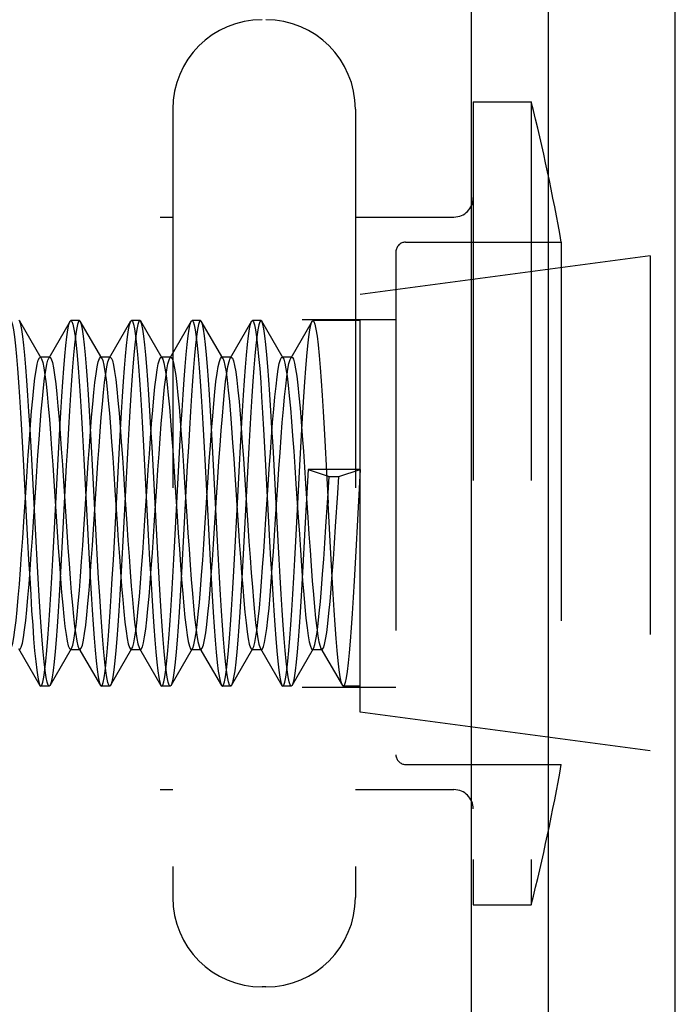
# Model space of a CAD drawing. Header units: inches. Extents: x 0 to 35.6, y 0 to 23.
# Tile 5 of 56: x 4.848 to 5.187, y 3.87 to 4.379. Entities that reach past the tile are written whole.
import ezdxf

# ---------------------------------------------------------------- set-up
doc = ezdxf.new("R2010")
doc.units = ezdxf.units.IN
doc.header["$LTSCALE"] = 1.957805
doc.header["$MEASUREMENT"] = 0
doc.linetypes.add('HIDDEN', pattern=[0.2, 0.1, -0.1])
doc.layers.get('0').update_dxf_attribs({"linetype": 'CONTINUOUS'})
doc.layers.add('02___PRT_ALL_AXES', color=7, linetype='CONTINUOUS')
doc.layers.add('DEFAULT_2', color=8, linetype='HIDDEN')

msp = doc.modelspace()

# ---------------------------------------------------------------- linework, layer by layer
at = {"color": 7, "linetype": 'Continuous'}
for p, q in [((5.12188, 2.59226), (5.12188, 11.16652)), ((5.18746, 2.60637), (5.18746, 11.1524)), ((5.08194, 3.22212), (5.08194, 10.53666))]:
    msp.add_line(p, q, dxfattribs=at)
at = {"layer": '02___PRT_ALL_AXES', "color": 8, "linetype": 'HIDDEN'}
for p, q in [((5.17444, 4.25739), (5.02444, 4.23739)), ((5.55244, 4.25739), (5.17444, 4.25739)), ((5.17444, 4.25739), (5.17444, 4.00139)), ((5.02444, 4.02139), (5.02444, 4.23738)), ((4.8792, 4.22389), (4.87484, 4.22389)), ((4.9105, 4.22389), (4.90614, 4.22389)), ((4.9418, 4.22389), (4.93744, 4.22389)), ((4.9731, 4.22389), (4.96874, 4.22389)), ((5.02444, 4.22389), (5.00004, 4.22389)), ((4.86355, 4.03489), (4.85919, 4.03489)), ((4.89485, 4.03489), (4.89049, 4.03489)), ((4.92615, 4.03489), (4.92179, 4.03489)), ((4.95745, 4.03489), (4.95309, 4.03489)), ((4.98875, 4.03489), (4.98439, 4.03489)), ((5.02444, 4.03489), (5.01569, 4.03489)), ((5.17444, 4.00139), (5.02444, 4.02139)), ((5.55244, 4.00139), (5.17444, 4.00139))]:
    msp.add_line(p, q, dxfattribs=at)
at = {"layer": 'DEFAULT_2', "color": 8, "linetype": 'HIDDEN'}
for p, q in [((5.08294, 4.33689), (5.11294, 4.33689)), ((5.08294, 4.33689), (5.08294, 3.92189)), ((5.11294, 4.33689), (5.11294, 3.92189)), ((4.92744, 4.33314), (4.92744, 3.92564)), ((5.02194, 4.33314), (5.02194, 3.92564)), ((4.52944, 4.27739), (4.92744, 4.27739)), ((5.02194, 4.27739), (5.07294, 4.27739)), ((5.04794, 4.26439), (5.12846, 4.26439)), ((5.12846, 4.26439), (5.12846, 3.99439)), ((5.04294, 4.25939), (5.04294, 3.99939)), ((4.60294, 4.22439), (5.04294, 4.22439)), ((4.84836, 4.2235), (4.8479, 4.22389)), ((4.85944, 4.2044), (4.84836, 4.2235)), ((4.87439, 4.2235), (4.86331, 4.2044)), ((4.87439, 4.2235), (4.87484, 4.22389)), ((4.87966, 4.2235), (4.8792, 4.22389)), ((4.89074, 4.2044), (4.87966, 4.2235)), ((4.90569, 4.2235), (4.89461, 4.2044)), ((4.91096, 4.2235), (4.9105, 4.22389)), ((4.92204, 4.2044), (4.91096, 4.2235)), ((4.93699, 4.2235), (4.92591, 4.2044)), ((4.93699, 4.2235), (4.93744, 4.22389)), ((4.94226, 4.2235), (4.9418, 4.22389)), ((4.95334, 4.2044), (4.94226, 4.2235)), ((4.96829, 4.2235), (4.95721, 4.2044)), ((4.96829, 4.2235), (4.96874, 4.22389)), ((4.97356, 4.2235), (4.9731, 4.22389)), ((4.98464, 4.2044), (4.97356, 4.2235)), ((4.99959, 4.2235), (4.98851, 4.2044)), ((4.99959, 4.2235), (5.00004, 4.22389)), ((5.02444, 4.03489), (5.02444, 4.22389)), ((4.86387, 4.20489), (4.85887, 4.20489)), ((4.89517, 4.20489), (4.89017, 4.20489)), ((4.92647, 4.20489), (4.92147, 4.20489)), ((4.95777, 4.20489), (4.95277, 4.20489)), ((4.95277, 4.20489), (4.95334, 4.2044)), ((4.95721, 4.2044), (4.95777, 4.20489)), ((4.98907, 4.20489), (4.98407, 4.20489)), ((4.85034, 4.14884), (4.85241, 4.10981)), ((4.85678, 4.10968), (4.85469, 4.1489)), ((4.88163, 4.149), (4.8837, 4.10995)), ((4.88807, 4.10971), (4.88598, 4.14909)), ((4.91292, 4.14914), (4.91501, 4.10981)), ((4.91833, 4.12939), (4.91728, 4.1491)), ((4.94424, 4.14882), (4.94527, 4.12939)), ((4.94963, 4.12939), (4.94858, 4.14912)), ((4.97553, 4.14886), (4.97761, 4.10983)), ((4.98093, 4.12939), (4.97988, 4.14912)), ((5.00683, 4.14901), (5.00787, 4.12939)), ((4.95962, 4.14408), (4.96135, 4.11809)), ((4.96462, 4.14408), (4.96635, 4.11809)), ((4.9975, 4.14683), (4.99606, 4.11952)), ((5.02444, 4.14683), (4.9975, 4.14683)), ((4.9975, 4.14683), (5.00847, 4.14333)), ((5.0079, 4.13469), (5.00847, 4.14333)), ((5.00847, 4.14333), (5.01347, 4.14333)), ((5.0129, 4.13469), (5.01347, 4.14333)), ((5.01347, 4.14333), (5.02444, 4.14683)), ((5.02444, 4.14683), (5.02289, 4.11752)), ((4.86594, 4.14077), (4.86767, 4.11477)), ((4.87094, 4.14077), (4.87267, 4.11477)), ((4.91937, 4.10984), (4.91833, 4.12939)), ((4.94527, 4.12939), (4.94632, 4.10966)), ((4.95066, 4.10996), (4.94963, 4.12939)), ((4.98196, 4.11), (4.98093, 4.12939)), ((5.0089, 4.10988), (5.00787, 4.12939)), ((4.84766, 4.05438), (4.85874, 4.03528)), ((4.86401, 4.03528), (4.87509, 4.05438)), ((4.87452, 4.05389), (4.87509, 4.05438)), ((4.87452, 4.05389), (4.87952, 4.05389)), ((4.87896, 4.05438), (4.87952, 4.05389)), ((4.87896, 4.05438), (4.89004, 4.03528)), ((4.89531, 4.03528), (4.90639, 4.05438)), ((4.90582, 4.05389), (4.91082, 4.05389)), ((4.91026, 4.05438), (4.92134, 4.03528)), ((4.92661, 4.03528), (4.93769, 4.05438)), ((4.93712, 4.05389), (4.94212, 4.05389)), ((4.94156, 4.05438), (4.95264, 4.03528)), ((4.95791, 4.03528), (4.96899, 4.05438)), ((4.96842, 4.05389), (4.97342, 4.05389)), ((4.97286, 4.05438), (4.98394, 4.03528)), ((4.98921, 4.03528), (5.00029, 4.05438)), ((4.99972, 4.05389), (5.00472, 4.05389)), ((5.00416, 4.05438), (5.01524, 4.03528)), ((4.60294, 4.03439), (5.04294, 4.03439)), ((4.85874, 4.03528), (4.85919, 4.03489)), ((4.86401, 4.03528), (4.86355, 4.03489)), ((4.89531, 4.03528), (4.89485, 4.03489)), ((4.92134, 4.03528), (4.92179, 4.03489)), ((4.92661, 4.03528), (4.92615, 4.03489)), ((4.95264, 4.03528), (4.95309, 4.03489)), ((4.95791, 4.03528), (4.95745, 4.03489)), ((4.98394, 4.03528), (4.98439, 4.03489)), ((4.98921, 4.03528), (4.98875, 4.03489)), ((5.04794, 3.99439), (5.12846, 3.99439)), ((4.52944, 3.98139), (4.92744, 3.98139)), ((5.02194, 3.98139), (5.07294, 3.98139)), ((5.08294, 3.92189), (5.11294, 3.92189)), ((4.97569, 3.87939), (4.97369, 3.87939))]:
    msp.add_line(p, q, dxfattribs=at)
for points in [[(4.84354, 4.22389), (4.8436, 4.22388), (4.84411, 4.22327), (4.84463, 4.22165), (4.84515, 4.21903), (4.84567, 4.2154), (4.8462, 4.2108), (4.84672, 4.20532), (4.84724, 4.19904), (4.84776, 4.19206), (4.84827, 4.18443), (4.84879, 4.1762), (4.8493, 4.16746), (4.84982, 4.15831), (4.85034, 4.14884)], [(4.85469, 4.1489), (4.85417, 4.15856), (4.85364, 4.16793), (4.85311, 4.17686), (4.85258, 4.18521), (4.85206, 4.19284), (4.85155, 4.19974), (4.85103, 4.2059), (4.85051, 4.21122), (4.85, 4.21567), (4.84948, 4.21919), (4.84896, 4.22177), (4.84844, 4.22334), (4.84836, 4.2235)], [(4.86805, 4.1489), (4.86857, 4.15844), (4.86909, 4.16764), (4.86961, 4.17635), (4.87012, 4.18454), (4.87064, 4.19215), (4.87115, 4.19911), (4.87167, 4.2054), (4.8722, 4.21089), (4.87273, 4.2155), (4.87326, 4.21914), (4.87378, 4.22175), (4.8743, 4.22333), (4.87439, 4.2235)], [(4.8792, 4.22389), (4.87868, 4.22337), (4.87816, 4.22184), (4.87764, 4.21929), (4.87712, 4.21578), (4.87661, 4.21134), (4.87609, 4.20606), (4.87558, 4.19995), (4.87506, 4.19308), (4.87454, 4.18547), (4.87402, 4.17712), (4.87349, 4.16817), (4.87295, 4.15876), (4.87242, 4.14904), (4.87034, 4.10979)], [(4.87484, 4.22389), (4.87533, 4.22343), (4.87586, 4.22193), (4.87639, 4.21937), (4.87692, 4.21577), (4.87745, 4.21119), (4.87798, 4.20573), (4.87851, 4.19946), (4.87902, 4.19256), (4.87953, 4.185), (4.88005, 4.17675), (4.88057, 4.16794), (4.8811, 4.15863), (4.88163, 4.149)], [(4.88598, 4.14909), (4.88545, 4.15883), (4.88492, 4.16826), (4.88439, 4.17721), (4.88386, 4.18556), (4.88334, 4.19316), (4.88282, 4.20002), (4.88231, 4.20611), (4.88179, 4.21139), (4.88128, 4.21582), (4.88076, 4.21933), (4.88024, 4.22187), (4.87972, 4.22339), (4.87966, 4.2235)], [(4.8978, 4.11953), (4.89935, 4.14882), (4.89987, 4.15828), (4.90038, 4.16746), (4.90091, 4.1763), (4.90143, 4.18462), (4.90195, 4.19228), (4.90246, 4.19925), (4.90298, 4.2055), (4.9035, 4.21092), (4.90402, 4.21545), (4.90454, 4.21904), (4.90506, 4.22165), (4.90557, 4.22327), (4.90569, 4.2235)], [(4.9105, 4.22389), (4.90998, 4.22337), (4.90946, 4.22183), (4.90894, 4.21928), (4.90842, 4.21577), (4.90791, 4.21133), (4.90739, 4.20604), (4.90688, 4.19993), (4.90636, 4.19306), (4.90584, 4.18545), (4.90531, 4.1771), (4.90478, 4.16815), (4.90425, 4.15874), (4.90372, 4.14902), (4.9032, 4.13921)], [(4.90569, 4.2235), (4.90609, 4.22388), (4.90614, 4.22389)], [(4.90614, 4.22389), (4.90661, 4.22348), (4.90713, 4.22204), (4.90766, 4.21955), (4.90819, 4.21604), (4.90871, 4.21157), (4.90924, 4.20626), (4.90975, 4.20014), (4.91027, 4.19327), (4.91079, 4.18567), (4.91132, 4.17731), (4.91185, 4.16834), (4.91239, 4.15889), (4.91292, 4.14914)], [(4.91728, 4.1491), (4.91675, 4.15883), (4.91622, 4.16826), (4.91569, 4.17722), (4.91516, 4.18557), (4.91464, 4.19317), (4.91412, 4.20003), (4.91361, 4.20612), (4.91309, 4.2114), (4.91258, 4.21583), (4.91206, 4.21933), (4.91153, 4.22187), (4.91101, 4.22339), (4.91096, 4.2235)], [(4.93014, 4.13928), (4.93067, 4.14915), (4.9312, 4.15891), (4.93174, 4.16836), (4.93227, 4.17733), (4.9328, 4.1857), (4.93332, 4.19331), (4.93384, 4.20017), (4.93435, 4.20626), (4.93487, 4.21154), (4.93539, 4.21599), (4.93592, 4.21949), (4.93644, 4.22199), (4.93699, 4.2235)], [(4.9418, 4.22389), (4.94126, 4.22332), (4.94074, 4.22174), (4.94022, 4.21916), (4.93971, 4.21563), (4.93919, 4.21118), (4.93867, 4.20584), (4.93816, 4.19968), (4.93764, 4.19276), (4.93712, 4.18513), (4.9366, 4.17677), (4.93607, 4.16785), (4.93554, 4.1585), (4.93501, 4.14886), (4.93346, 4.11952)], [(4.93744, 4.22389), (4.938, 4.2233), (4.93852, 4.22169), (4.93904, 4.21909), (4.93955, 4.21553), (4.94007, 4.21104), (4.94059, 4.20565), (4.94111, 4.19944), (4.94163, 4.19248), (4.94214, 4.18483), (4.94267, 4.17648), (4.94319, 4.1676), (4.94372, 4.15835), (4.94424, 4.14882)], [(4.94858, 4.14912), (4.94805, 4.15886), (4.94751, 4.1683), (4.94698, 4.17726), (4.94645, 4.18562), (4.94593, 4.19322), (4.94542, 4.20008), (4.9449, 4.20617), (4.94439, 4.21146), (4.94386, 4.21591), (4.94334, 4.21943), (4.94281, 4.22195), (4.94226, 4.2235)], [(4.96144, 4.13924), (4.96196, 4.14905), (4.96249, 4.15874), (4.96302, 4.16811), (4.96355, 4.177), (4.96407, 4.18531), (4.96459, 4.19287), (4.9651, 4.19976), (4.96563, 4.20599), (4.96616, 4.21142), (4.96669, 4.21596), (4.96722, 4.21951), (4.96775, 4.22202), (4.96829, 4.2235)], [(4.9731, 4.22389), (4.97254, 4.22328), (4.97202, 4.22167), (4.97151, 4.21907), (4.97099, 4.21551), (4.97047, 4.21102), (4.96996, 4.20563), (4.96944, 4.19942), (4.96892, 4.19247), (4.9684, 4.18483), (4.96788, 4.17648), (4.96735, 4.1676), (4.96683, 4.15833), (4.96631, 4.14878), (4.96476, 4.11951)], [(4.96874, 4.22389), (4.96931, 4.22328), (4.96982, 4.22167), (4.97034, 4.21906), (4.97087, 4.21542), (4.97139, 4.21082), (4.97192, 4.20534), (4.97244, 4.19905), (4.97296, 4.19207), (4.97347, 4.18445), (4.97398, 4.17623), (4.9745, 4.16751), (4.97502, 4.15834), (4.97553, 4.14886)], [(4.97988, 4.14912), (4.97935, 4.15886), (4.97881, 4.1683), (4.97828, 4.17726), (4.97775, 4.18562), (4.97723, 4.19321), (4.97672, 4.20008), (4.9762, 4.20621), (4.97568, 4.21153), (4.97515, 4.21601), (4.97462, 4.21952), (4.9741, 4.22202), (4.97356, 4.2235)], [(4.99325, 4.14889), (4.99377, 4.15841), (4.99429, 4.1676), (4.99481, 4.17632), (4.99532, 4.18451), (4.99583, 4.19212), (4.99635, 4.19909), (4.99687, 4.20538), (4.9974, 4.21087), (4.99793, 4.21548), (4.99845, 4.21912), (4.99898, 4.22173), (4.9995, 4.22332), (4.99959, 4.2235)], [(5.00004, 4.22389), (5.00053, 4.22344), (5.00105, 4.22196), (5.00158, 4.21941), (5.00212, 4.21583), (5.00265, 4.21126), (5.00318, 4.20581), (5.0037, 4.19955), (5.00421, 4.19265), (5.00473, 4.18509), (5.00525, 4.17683), (5.00577, 4.168), (5.0063, 4.15867), (5.00683, 4.14901)], [(4.85158, 4.13738), (4.85215, 4.14597), (4.85273, 4.15434), (4.8533, 4.16238), (4.85388, 4.16997), (4.85445, 4.17703), (4.85503, 4.18346), (4.8556, 4.18916), (4.85617, 4.19408), (4.85675, 4.19813), (4.85732, 4.20127), (4.8579, 4.20345), (4.85847, 4.20465), (4.85887, 4.20489)], [(4.85658, 4.13738), (4.85715, 4.14597), (4.85773, 4.15434), (4.8583, 4.16238), (4.85888, 4.16997), (4.85945, 4.17703), (4.86003, 4.18346), (4.8606, 4.18916), (4.86117, 4.19408), (4.86175, 4.19813), (4.86232, 4.20127), (4.8629, 4.20345), (4.86331, 4.2044)], [(4.85887, 4.20489), (4.85905, 4.20484), (4.85944, 4.2044)], [(4.85944, 4.2044), (4.85962, 4.20404), (4.8602, 4.20224), (4.86077, 4.19947), (4.86135, 4.19577), (4.86192, 4.19119), (4.8625, 4.18579), (4.86307, 4.17963), (4.86365, 4.17281), (4.86422, 4.16541), (4.8648, 4.15754), (4.86537, 4.14928), (4.86594, 4.14077)], [(4.86331, 4.2044), (4.86347, 4.20465), (4.86387, 4.20489)], [(4.86387, 4.20489), (4.86405, 4.20484), (4.86462, 4.20404), (4.8652, 4.20224), (4.86577, 4.19947), (4.86635, 4.19577), (4.86692, 4.19119), (4.8675, 4.18579), (4.86807, 4.17963), (4.86865, 4.17281), (4.86922, 4.16541), (4.8698, 4.15754), (4.87037, 4.14928), (4.87094, 4.14077)], [(4.88319, 4.14202), (4.88376, 4.15051), (4.88434, 4.15871), (4.88491, 4.16653), (4.88548, 4.17385), (4.88606, 4.18057), (4.88663, 4.18662), (4.88721, 4.19191), (4.88778, 4.19637), (4.88836, 4.19993), (4.88893, 4.20256), (4.88951, 4.20422), (4.89008, 4.20488), (4.89017, 4.20489)], [(4.88819, 4.14202), (4.88876, 4.15051), (4.88934, 4.15871), (4.88991, 4.16653), (4.89048, 4.17385), (4.89106, 4.18057), (4.89163, 4.18662), (4.89221, 4.19191), (4.89278, 4.19637), (4.89336, 4.19993), (4.89393, 4.20256), (4.89451, 4.20422), (4.89461, 4.2044)], [(4.89017, 4.20489), (4.89066, 4.20453), (4.89074, 4.2044)], [(4.89074, 4.2044), (4.89123, 4.20319), (4.89181, 4.20087), (4.89238, 4.19759), (4.89296, 4.19341), (4.89353, 4.18838), (4.89411, 4.18256), (4.89468, 4.17604), (4.89525, 4.1689), (4.89583, 4.16123), (4.8964, 4.15314), (4.89698, 4.14473), (4.89755, 4.13612), (4.8987, 4.11874)], [(4.89461, 4.2044), (4.89508, 4.20488), (4.89517, 4.20489)], [(4.89517, 4.20489), (4.89566, 4.20453), (4.89623, 4.20319), (4.89681, 4.20087), (4.89738, 4.19759), (4.89796, 4.19341), (4.89853, 4.18838), (4.89911, 4.18256), (4.89968, 4.17604), (4.90025, 4.1689), (4.90083, 4.16123), (4.9014, 4.15314), (4.90198, 4.14473), (4.90255, 4.13612), (4.9037, 4.11874)], [(4.91422, 4.13804), (4.9148, 4.14662), (4.91537, 4.15496), (4.91594, 4.16297), (4.91652, 4.17053), (4.91709, 4.17755), (4.91767, 4.18392), (4.91824, 4.18957), (4.91882, 4.19442), (4.91939, 4.1984), (4.91997, 4.20147), (4.92054, 4.20357), (4.92112, 4.2047), (4.92147, 4.20489)], [(4.91922, 4.13804), (4.9198, 4.14662), (4.92037, 4.15496), (4.92094, 4.16297), (4.92152, 4.17053), (4.92209, 4.17755), (4.92267, 4.18392), (4.92324, 4.18957), (4.92382, 4.19442), (4.92439, 4.1984), (4.92497, 4.20147), (4.92554, 4.20357), (4.92591, 4.2044)], [(4.92147, 4.20489), (4.92169, 4.20482), (4.92204, 4.2044)], [(4.92204, 4.2044), (4.92227, 4.20393), (4.92284, 4.20206), (4.92342, 4.19922), (4.92399, 4.19545), (4.92457, 4.19081), (4.92514, 4.18534), (4.92571, 4.17914), (4.92629, 4.17227), (4.92686, 4.16483), (4.92744, 4.15692), (4.92801, 4.14865), (4.92859, 4.14011)], [(4.92591, 4.2044), (4.92612, 4.2047), (4.92647, 4.20489)], [(4.92647, 4.20489), (4.92669, 4.20482), (4.92727, 4.20393), (4.92784, 4.20206), (4.92842, 4.19922), (4.92899, 4.19545), (4.92957, 4.19081), (4.93014, 4.18534), (4.93071, 4.17914), (4.93129, 4.17227), (4.93186, 4.16483), (4.93244, 4.15692), (4.93301, 4.14865), (4.93359, 4.14011)], [(4.94411, 4.11668), (4.94583, 4.14268), (4.9464, 4.15114), (4.94698, 4.15932), (4.94755, 4.1671), (4.94813, 4.17438), (4.9487, 4.18106), (4.94928, 4.18705), (4.94985, 4.19228), (4.95043, 4.19667), (4.951, 4.20017), (4.95158, 4.20272), (4.95215, 4.2043), (4.95277, 4.20489)], [(4.94911, 4.11668), (4.95083, 4.14268), (4.9514, 4.15114), (4.95198, 4.15932), (4.95255, 4.1671), (4.95313, 4.17438), (4.9537, 4.18106), (4.95428, 4.18705), (4.95485, 4.19228), (4.95543, 4.19667), (4.956, 4.20017), (4.95658, 4.20272), (4.95721, 4.2044)], [(4.95334, 4.2044), (4.95388, 4.20305), (4.95445, 4.20065), (4.95503, 4.19731), (4.9556, 4.19306), (4.95617, 4.18796), (4.95675, 4.18209), (4.95732, 4.17552), (4.9579, 4.16833), (4.95847, 4.16063), (4.95905, 4.15251), (4.95962, 4.14408)], [(4.95777, 4.20489), (4.9583, 4.20447), (4.95888, 4.20305), (4.95945, 4.20065), (4.96003, 4.19731), (4.9606, 4.19306), (4.96117, 4.18796), (4.96175, 4.18209), (4.96232, 4.17552), (4.9629, 4.16833), (4.96347, 4.16063), (4.96405, 4.15251), (4.96462, 4.14408)], [(4.97571, 4.12132), (4.97686, 4.1387), (4.97744, 4.14726), (4.97801, 4.15559), (4.97859, 4.16356), (4.97916, 4.17109), (4.97974, 4.17805), (4.98031, 4.18437), (4.98089, 4.18996), (4.98146, 4.19475), (4.98204, 4.19867), (4.98261, 4.20166), (4.98319, 4.20369), (4.98376, 4.20474), (4.98407, 4.20489)], [(4.98071, 4.12132), (4.98186, 4.1387), (4.98244, 4.14726), (4.98301, 4.15559), (4.98359, 4.16356), (4.98416, 4.17109), (4.98474, 4.17805), (4.98531, 4.18437), (4.98589, 4.18996), (4.98646, 4.19475), (4.98704, 4.19867), (4.98761, 4.20166), (4.98819, 4.20369), (4.98851, 4.2044)], [(4.98407, 4.20489), (4.98434, 4.20478), (4.98464, 4.2044)], [(4.98464, 4.2044), (4.98491, 4.20383), (4.98548, 4.20188), (4.98606, 4.19897), (4.98663, 4.19513), (4.98721, 4.19042), (4.98778, 4.1849), (4.98836, 4.17864), (4.98893, 4.17172), (4.98951, 4.16424), (4.99008, 4.1563), (4.99066, 4.148), (4.99123, 4.13946)], [(4.98851, 4.2044), (4.98876, 4.20474), (4.98907, 4.20489)], [(4.98907, 4.20489), (4.98934, 4.20478), (4.98991, 4.20383), (4.99048, 4.20188), (4.99106, 4.19897), (4.99163, 4.19513), (4.99221, 4.19042), (4.99278, 4.1849), (4.99336, 4.17864), (4.99393, 4.17172), (4.99451, 4.16424), (4.99508, 4.1563), (4.99566, 4.148), (4.99623, 4.13946)], [(4.85919, 4.03489), (4.85972, 4.03543), (4.86025, 4.037), (4.86077, 4.0396), (4.8613, 4.04324), (4.86183, 4.04786), (4.86236, 4.05335), (4.86288, 4.05964), (4.8634, 4.0666), (4.86391, 4.0742), (4.86442, 4.08238), (4.86494, 4.0911), (4.86546, 4.10032), (4.86598, 4.10987), (4.86805, 4.1489)], [(4.98439, 4.03489), (4.98492, 4.03541), (4.98544, 4.03697), (4.98597, 4.03958), (4.9865, 4.04322), (4.98703, 4.04784), (4.98756, 4.05333), (4.98808, 4.05962), (4.9886, 4.06657), (4.98911, 4.07416), (4.98962, 4.08235), (4.99014, 4.09107), (4.99066, 4.1003), (4.99118, 4.10986), (4.99325, 4.14889)], [(4.87509, 4.05438), (4.87571, 4.05604), (4.87629, 4.05858), (4.87686, 4.06207), (4.87744, 4.06645), (4.87801, 4.07167), (4.87859, 4.07766), (4.87916, 4.08433), (4.87974, 4.09161), (4.88031, 4.09938), (4.88089, 4.10756), (4.88146, 4.11602), (4.88319, 4.14202)], [(4.87952, 4.05389), (4.88014, 4.05447), (4.88071, 4.05604), (4.88129, 4.05858), (4.88186, 4.06207), (4.88244, 4.06645), (4.88301, 4.07167), (4.88359, 4.07766), (4.88416, 4.08433), (4.88474, 4.09161), (4.88531, 4.09938), (4.88589, 4.10756), (4.88646, 4.11602), (4.88819, 4.14202)], [(4.9032, 4.13921), (4.90165, 4.10997), (4.90112, 4.10036), (4.9006, 4.09103), (4.90007, 4.08215), (4.89955, 4.07384), (4.89903, 4.06626), (4.89852, 4.0594), (4.89801, 4.05327), (4.8975, 4.04795)], [(4.90847, 4.06432), (4.90905, 4.06916), (4.90962, 4.0748), (4.9102, 4.08117), (4.91077, 4.08818), (4.91135, 4.09574), (4.91192, 4.10374), (4.9125, 4.11208), (4.91307, 4.12066), (4.91422, 4.13804)], [(4.91347, 4.06432), (4.91405, 4.06916), (4.91462, 4.0748), (4.9152, 4.08117), (4.91577, 4.08818), (4.91635, 4.09574), (4.91692, 4.10374), (4.9175, 4.11208), (4.91807, 4.12066), (4.91922, 4.13804)], [(4.92444, 4.04795), (4.92495, 4.05329), (4.92547, 4.05944), (4.92598, 4.06633), (4.92649, 4.07393), (4.92702, 4.08225), (4.92754, 4.09114), (4.92807, 4.10044), (4.92859, 4.11003), (4.93014, 4.13928)], [(4.92859, 4.14011), (4.92974, 4.12274), (4.93031, 4.11412), (4.93089, 4.10571), (4.93146, 4.09762), (4.93204, 4.08995), (4.93261, 4.0828), (4.93319, 4.07627), (4.93376, 4.07045), (4.93434, 4.06541), (4.93491, 4.06122), (4.93548, 4.05794), (4.93606, 4.0556), (4.93663, 4.05425), (4.93712, 4.05389)], [(4.93359, 4.14011), (4.93474, 4.12274), (4.93531, 4.11412), (4.93589, 4.10571), (4.93646, 4.09762), (4.93704, 4.08995), (4.93761, 4.0828), (4.93819, 4.07627), (4.93876, 4.07045), (4.93934, 4.06541), (4.93991, 4.06122), (4.94048, 4.05794), (4.94106, 4.0556), (4.94156, 4.05438)], [(4.95309, 4.03489), (4.95316, 4.0349), (4.95367, 4.03552), (4.95418, 4.03715), (4.9547, 4.03976), (4.95522, 4.04337), (4.95574, 4.04793), (4.95626, 4.05337), (4.95678, 4.05964), (4.9573, 4.06661), (4.95782, 4.07426), (4.95834, 4.08256), (4.95886, 4.09136), (4.95937, 4.10052), (4.95989, 4.10996), (4.96144, 4.13924)], [(4.99123, 4.13946), (4.99238, 4.12208), (4.99296, 4.11348), (4.99353, 4.10509), (4.99411, 4.09702), (4.99468, 4.08938), (4.99525, 4.08228), (4.99583, 4.0758), (4.9964, 4.07003), (4.99698, 4.06506), (4.99755, 4.06094), (4.99813, 4.05772), (4.9987, 4.05547), (4.99928, 4.05419), (4.99972, 4.05389)], [(4.99623, 4.13946), (4.99738, 4.12208), (4.99796, 4.11348), (4.99853, 4.10509), (4.99911, 4.09702), (4.99968, 4.08938), (5.00025, 4.08228), (5.00083, 4.0758), (5.0014, 4.07003), (5.00198, 4.06506), (5.00255, 4.06094), (5.00313, 4.05772), (5.0037, 4.05547), (5.00416, 4.05438)], [(4.84379, 4.05438), (4.84411, 4.05507), (4.84468, 4.05709), (4.84525, 4.06008), (4.84583, 4.06399), (4.8464, 4.06877), (4.84698, 4.07435), (4.84755, 4.08066), (4.84813, 4.08763), (4.8487, 4.09514), (4.84928, 4.10312), (4.84985, 4.11144), (4.85043, 4.12), (4.85158, 4.13738)], [(4.84822, 4.05389), (4.84853, 4.05403), (4.84911, 4.05507), (4.84968, 4.05709), (4.85025, 4.06008), (4.85083, 4.06399), (4.8514, 4.06877), (4.85198, 4.07435), (4.85255, 4.08066), (4.85313, 4.08763), (4.8537, 4.09514), (4.85428, 4.10312), (4.85485, 4.11144), (4.85543, 4.12), (4.85658, 4.13738)], [(5.00029, 4.05438), (5.00043, 4.05464), (5.001, 4.05636), (5.00158, 4.05905), (5.00215, 4.06268), (5.00273, 4.0672), (5.0033, 4.07254), (5.00388, 4.07863), (5.00445, 4.0854), (5.00503, 4.09276), (5.0056, 4.1006), (5.00617, 4.10883), (5.00675, 4.11733), (5.0079, 4.13469)], [(5.00472, 4.05389), (5.00485, 4.05391), (5.00543, 4.05464), (5.006, 4.05636), (5.00658, 4.05905), (5.00715, 4.06268), (5.00773, 4.0672), (5.0083, 4.07254), (5.00888, 4.07863), (5.00945, 4.0854), (5.01003, 4.09276), (5.0106, 4.1006), (5.01117, 4.10883), (5.01175, 4.11733), (5.0129, 4.13469)], [(4.89049, 4.03489), (4.89094, 4.03528), (4.89147, 4.0367), (4.892, 4.03918), (4.89253, 4.0427), (4.89307, 4.04721), (4.89359, 4.05261), (4.89412, 4.05882), (4.89463, 4.06571), (4.89515, 4.0733), (4.89568, 4.08163), (4.89621, 4.09057), (4.89674, 4.09998), (4.89727, 4.1097), (4.8978, 4.11953)], [(4.8987, 4.11874), (4.89928, 4.11021), (4.89985, 4.10193), (4.90043, 4.09402), (4.901, 4.08657), (4.90158, 4.0797), (4.90215, 4.07349), (4.90273, 4.06802), (4.9033, 4.06336), (4.90388, 4.05959), (4.90445, 4.05674), (4.90503, 4.05486), (4.9056, 4.05396), (4.90582, 4.05389)], [(4.9037, 4.11874), (4.90428, 4.11021), (4.90485, 4.10193), (4.90543, 4.09402), (4.906, 4.08657), (4.90658, 4.0797), (4.90715, 4.07349), (4.90773, 4.06802), (4.9083, 4.06336), (4.90888, 4.05959), (4.90945, 4.05674), (4.91003, 4.05486), (4.91026, 4.05438)], [(4.93346, 4.11952), (4.93293, 4.10967), (4.9324, 4.09992), (4.93187, 4.09049), (4.93133, 4.08153), (4.93081, 4.07318), (4.93029, 4.06557), (4.92977, 4.05871), (4.92926, 4.05263), (4.92874, 4.04735), (4.92822, 4.04291), (4.9277, 4.03939), (4.92717, 4.03687), (4.92661, 4.03528)], [(4.96476, 4.11951), (4.96423, 4.10966), (4.9637, 4.09991), (4.96316, 4.09047), (4.96263, 4.08151), (4.9621, 4.07315), (4.96158, 4.06555), (4.96107, 4.05869), (4.96055, 4.05258), (4.96003, 4.04728), (4.95951, 4.04282), (4.95898, 4.0393), (4.95846, 4.03679), (4.95791, 4.03528)], [(4.96135, 4.11809), (4.96192, 4.10957), (4.9625, 4.10131), (4.96307, 4.09343), (4.96365, 4.08603), (4.96422, 4.0792), (4.9648, 4.07304), (4.96537, 4.06763), (4.96594, 4.06304), (4.96652, 4.05934), (4.96709, 4.05656), (4.96767, 4.05475), (4.96824, 4.05394), (4.96842, 4.05389)], [(4.96635, 4.11809), (4.96692, 4.10957), (4.9675, 4.10131), (4.96807, 4.09343), (4.96865, 4.08603), (4.96922, 4.0792), (4.9698, 4.07304), (4.97037, 4.06763), (4.97094, 4.06304), (4.97152, 4.05934), (4.97209, 4.05656), (4.97267, 4.05475), (4.97286, 4.05438)], [(4.96899, 4.05438), (4.96939, 4.05531), (4.96997, 4.05749), (4.97054, 4.06062), (4.97112, 4.06466), (4.97169, 4.06956), (4.97227, 4.07526), (4.97284, 4.08168), (4.97342, 4.08874), (4.97399, 4.09633), (4.97457, 4.10436), (4.97514, 4.11273), (4.97571, 4.12132)], [(4.97342, 4.05389), (4.97382, 4.05413), (4.97439, 4.05531), (4.97497, 4.05749), (4.97554, 4.06062), (4.97612, 4.06466), (4.97669, 4.06956), (4.97727, 4.07526), (4.97784, 4.08168), (4.97842, 4.08874), (4.97899, 4.09633), (4.97957, 4.10436), (4.98014, 4.11273), (4.98071, 4.12132)], [(4.99606, 4.11952), (4.99553, 4.10967), (4.995, 4.09993), (4.99447, 4.09049), (4.99393, 4.08153), (4.99341, 4.07318), (4.99289, 4.06559), (4.99237, 4.05871), (4.99185, 4.05256), (4.99133, 4.04721), (4.9908, 4.04272), (4.99027, 4.03921), (4.98974, 4.03672), (4.98921, 4.03528)], [(4.86767, 4.11477), (4.86824, 4.10634), (4.86882, 4.09822), (4.86939, 4.09051), (4.86997, 4.08332), (4.87054, 4.07674), (4.87112, 4.07086), (4.87169, 4.06576), (4.87227, 4.06151), (4.87284, 4.05815), (4.87342, 4.05575), (4.87399, 4.05432), (4.87452, 4.05389)], [(4.87267, 4.11477), (4.87324, 4.10634), (4.87382, 4.09822), (4.87439, 4.09051), (4.87497, 4.08332), (4.87554, 4.07674), (4.87612, 4.07086), (4.87669, 4.06576), (4.87727, 4.06151), (4.87784, 4.05815), (4.87842, 4.05575), (4.87896, 4.05438)], [(4.93769, 4.05438), (4.93778, 4.05455), (4.93836, 4.0562), (4.93893, 4.05882), (4.93951, 4.06237), (4.94008, 4.06682), (4.94066, 4.0721), (4.94123, 4.07814), (4.94181, 4.08487), (4.94238, 4.09218), (4.94296, 4.09999), (4.94353, 4.10819), (4.94411, 4.11668)], [(4.94212, 4.05389), (4.94221, 4.0539), (4.94278, 4.05455), (4.94336, 4.0562), (4.94393, 4.05882), (4.94451, 4.06237), (4.94508, 4.06682), (4.94566, 4.0721), (4.94623, 4.07814), (4.94681, 4.08487), (4.94738, 4.09218), (4.94796, 4.09999), (4.94853, 4.10819), (4.94911, 4.11668)], [(5.02289, 4.11752), (5.02237, 4.10785), (5.02185, 4.09842), (5.02134, 4.08931), (5.02082, 4.08065), (5.0203, 4.07251), (5.01978, 4.06498), (5.01926, 4.05815), (5.01875, 4.05209), (5.01823, 4.04686), (5.01771, 4.04253), (5.01719, 4.03913), (5.01667, 4.03671), (5.01616, 4.0353), (5.01569, 4.03489)], [(4.85241, 4.10981), (4.85293, 4.10019), (4.85346, 4.0909), (4.85398, 4.08212), (4.85449, 4.07389), (4.85501, 4.06633), (4.85552, 4.05941), (4.85604, 4.05314), (4.85657, 4.04766), (4.85711, 4.04307), (4.85764, 4.03946), (4.85817, 4.03688), (4.85874, 4.03528)], [(4.86355, 4.03489), (4.86305, 4.03537), (4.86253, 4.03689), (4.862, 4.03942), (4.86148, 4.04293), (4.86096, 4.04737), (4.86045, 4.05264), (4.85994, 4.05873), (4.85942, 4.06559), (4.8589, 4.07319), (4.85837, 4.08155), (4.85784, 4.09051), (4.85731, 4.09994), (4.85678, 4.10968)], [(4.87034, 4.10979), (4.86981, 4.1001), (4.86928, 4.0907), (4.86875, 4.08176), (4.86822, 4.0734), (4.8677, 4.06579), (4.86719, 4.0589), (4.86667, 4.05278), (4.86615, 4.04748), (4.86564, 4.04304), (4.86512, 4.03953), (4.8646, 4.03697), (4.86408, 4.03542), (4.86401, 4.03528)], [(4.8837, 4.10995), (4.88422, 4.1005), (4.88473, 4.09136), (4.88525, 4.08261), (4.88576, 4.07437), (4.88628, 4.06674), (4.88679, 4.05976), (4.88731, 4.05348), (4.88784, 4.04801), (4.88836, 4.04341), (4.88888, 4.03978), (4.8894, 4.03715), (4.88992, 4.03552), (4.89004, 4.03528)], [(4.89485, 4.03489), (4.89437, 4.03534), (4.89384, 4.03682), (4.89332, 4.03933), (4.8928, 4.0428), (4.89228, 4.04721), (4.89176, 4.05251), (4.89124, 4.05864), (4.89072, 4.06553), (4.8902, 4.07317), (4.88967, 4.08156), (4.88914, 4.09054), (4.88861, 4.09998), (4.88807, 4.10971)], [(4.91501, 4.10981), (4.91553, 4.10017), (4.91606, 4.09081), (4.91659, 4.08185), (4.91712, 4.07346), (4.91765, 4.06579), (4.91817, 4.05885), (4.91869, 4.05266), (4.91921, 4.04731), (4.91973, 4.04288), (4.92025, 4.03938), (4.92077, 4.03686), (4.92134, 4.03528)], [(4.92615, 4.03489), (4.92562, 4.03543), (4.9251, 4.03699), (4.92458, 4.03956), (4.92406, 4.04308), (4.92355, 4.04752), (4.92303, 4.05283), (4.92252, 4.05897), (4.922, 4.06587), (4.92148, 4.07349), (4.92095, 4.08185), (4.92042, 4.09078), (4.91989, 4.10017), (4.91937, 4.10984)], [(4.94632, 4.10966), (4.94685, 4.09992), (4.94738, 4.09048), (4.94791, 4.08151), (4.94844, 4.07316), (4.94896, 4.06556), (4.94948, 4.05869), (4.95, 4.05253), (4.95052, 4.04719), (4.95105, 4.0427), (4.95158, 4.03919), (4.95211, 4.03671), (4.95264, 4.03528)], [(4.95745, 4.03489), (4.9569, 4.03547), (4.95638, 4.03707), (4.95586, 4.03966), (4.95535, 4.04321), (4.95483, 4.04768), (4.95431, 4.05304), (4.9538, 4.05923), (4.95328, 4.06616), (4.95276, 4.0738), (4.95224, 4.08215), (4.95171, 4.09106), (4.95118, 4.10037), (4.95066, 4.10996)], [(4.97761, 4.10983), (4.97813, 4.10023), (4.97865, 4.09096), (4.97917, 4.0822), (4.97969, 4.07399), (4.9802, 4.06642), (4.98072, 4.05949), (4.98124, 4.05321), (4.98177, 4.04773), (4.9823, 4.04313), (4.98283, 4.0395), (4.98336, 4.03691), (4.98389, 4.03538), (4.98394, 4.03528)], [(4.98875, 4.03489), (4.9887, 4.03489), (4.98818, 4.03551), (4.98767, 4.03713), (4.98715, 4.03974), (4.98663, 4.04332), (4.98611, 4.04784), (4.9856, 4.05325), (4.98508, 4.05948), (4.98456, 4.06644), (4.98404, 4.07409), (4.98352, 4.08242), (4.983, 4.09129), (4.98248, 4.10051), (4.98196, 4.11)], [(5.01524, 4.03528), (5.01512, 4.03551), (5.0146, 4.03715), (5.01408, 4.03977), (5.01357, 4.04337), (5.01305, 4.0479), (5.01253, 4.05331), (5.01201, 4.05954), (5.01149, 4.06652), (5.01098, 4.07418), (5.01046, 4.08244), (5.00994, 4.09121), (5.00942, 4.10039), (5.0089, 4.10988)], [(4.90639, 4.05438), (4.90675, 4.05519), (4.90732, 4.05729), (4.9079, 4.06035), (4.90847, 4.06432)], [(4.91082, 4.05389), (4.91117, 4.05408), (4.91175, 4.05519), (4.91232, 4.05729), (4.9129, 4.06035), (4.91347, 4.06432)], [(4.90582, 4.05389), (4.90617, 4.05408), (4.90639, 4.05438)], [(4.91026, 4.05438), (4.9106, 4.05396), (4.91082, 4.05389)], [(4.93712, 4.05389), (4.93721, 4.0539), (4.93769, 4.05438)], [(4.94156, 4.05438), (4.94163, 4.05425), (4.94212, 4.05389)], [(4.96842, 4.05389), (4.96882, 4.05413), (4.96899, 4.05438)], [(4.97286, 4.05438), (4.97324, 4.05394), (4.97342, 4.05389)], [(4.99972, 4.05389), (4.99985, 4.05391), (5.00029, 4.05438)], [(5.00416, 4.05438), (5.00428, 4.05419), (5.00472, 4.05389)], [(4.8975, 4.04795), (4.89698, 4.04338), (4.89646, 4.03974), (4.89593, 4.03709), (4.89541, 4.03547), (4.89531, 4.03528)], [(4.92179, 4.03489), (4.92234, 4.03545), (4.92287, 4.03707), (4.92339, 4.03972), (4.92392, 4.04336), (4.92444, 4.04795)], [(4.89004, 4.03528), (4.89043, 4.0349), (4.89049, 4.03489)], [(5.01569, 4.03489), (5.01564, 4.03489), (5.01524, 4.03528)]]:
    msp.add_lwpolyline(points, dxfattribs=at)
for centre, radius, start, end in [((4.97369, 4.33314), 0.04625, 90, 180), ((4.97569, 4.33314), 0.04625, 0, 90), ((4.133, 4.08929), 1.01074, 9.97607, 14.17987), ((5.07294, 4.28739), 0.01, 270, 360), ((5.04794, 4.25939), 0.005, 90, 180), ((5.04794, 3.99939), 0.005, 180, 270), ((4.133, 4.16949), 1.01074, 345.82013, 350.02393), ((5.07294, 3.97139), 0.01, 0, 90), ((4.97369, 3.92564), 0.04625, 180, 270), ((4.97569, 3.92564), 0.04625, 270, 360)]:
    msp.add_arc(centre, radius, start, end, dxfattribs=at)

doc.saveas('drawing.dxf')
